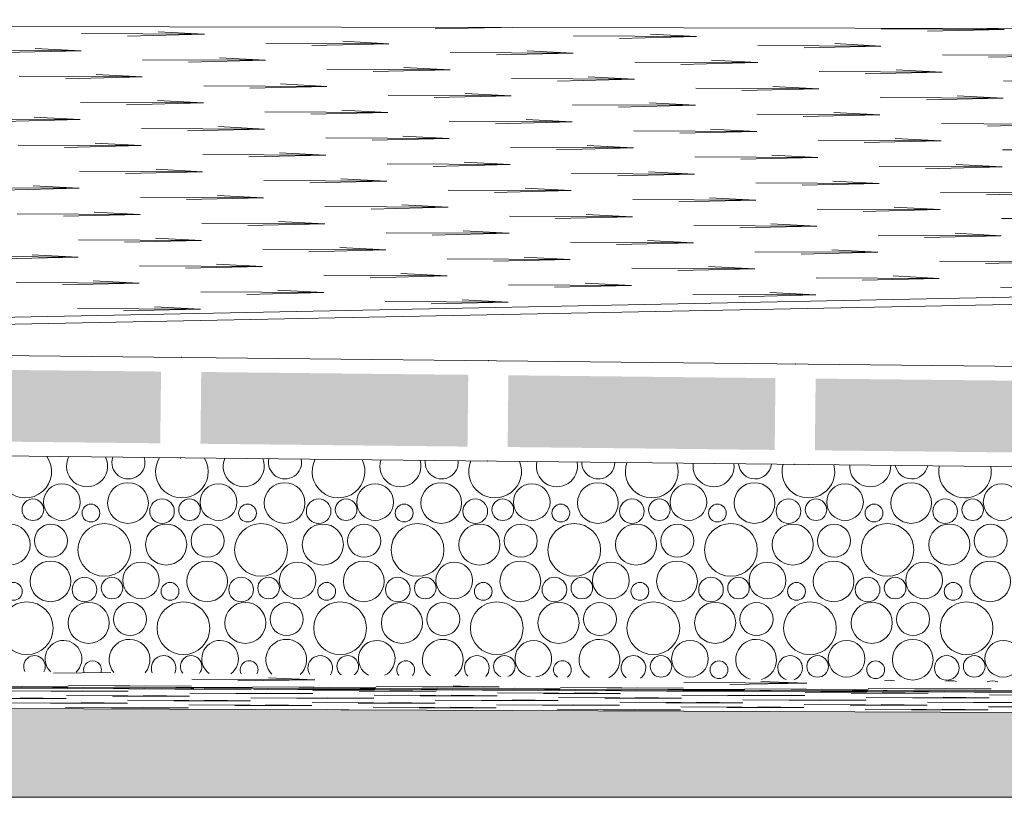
# Model space of a CAD drawing. Header units: millimetres. Extents: x -94601 to -15166, y -300 to 6935.
# Tile 4 of 97: x -92151 to -91465, y -300 to 242. Entities that reach past the tile are written whole.
import ezdxf

# ---------------------------------------------------------------- set-up
doc = ezdxf.new("R2010")
doc.units = ezdxf.units.MM
doc.header["$MEASUREMENT"] = 0
for name, color, linetype in [('Nouveau_Terrain _ Original.Terrain', 7, 'Continuous'), ('Nouveau_VRD _ Voirie 3d.VRD', 7, 'Continuous'), ('VRD _ Voirie 3d.VRD', 7, 'Continuous')]:
    doc.layers.add(name, color=color, linetype=linetype)

# ---------------------------------------------------------------- blocks, each defined once
blk = doc.blocks.new('*X48')
at = {"layer": 'Nouveau_VRD _ Voirie 3d.VRD', "color": 33, "linetype": 'Continuous', "lineweight": 15, "true_color": 0xf48e54}
for centre, radius in [((-92121.51, -94.24), 12.77), ((-92075.46, -94.89), 14.19), ((-92012.4, -94.24), 12.77), ((-91966.35, -94.89), 14.19), ((-91903.28, -94.24), 12.77), ((-91857.24, -94.89), 14.19), ((-91794.17, -94.24), 12.77), ((-91748.13, -94.89), 14.19), ((-91685.06, -94.24), 12.77), ((-91639.02, -94.89), 14.19), ((-91575.95, -94.24), 12.77), ((-91529.9, -94.89), 14.19), ((-91466.83, -94.24), 12.77), ((-92141.72, -99.56), 7.52), ((-92101.3, -101.86), 6.2), ((-92051.76, -100.62), 8.58), ((-92032.61, -99.56), 7.52), ((-91992.18, -101.86), 6.2), ((-91942.64, -100.62), 8.58), ((-91923.5, -99.56), 7.52), ((-91883.07, -101.86), 6.2), ((-91833.53, -100.62), 8.58), ((-91814.38, -99.56), 7.52), ((-91773.96, -101.86), 6.2), ((-91724.42, -100.62), 8.58), ((-91705.27, -99.56), 7.52), ((-91664.85, -101.86), 6.2), ((-91615.31, -100.62), 8.58), ((-91596.16, -99.56), 7.52), ((-91555.73, -101.86), 6.2), ((-91506.19, -100.62), 8.58), ((-91487.05, -99.56), 7.52), ((-92157.97, -123.82), 14.31), ((-92129.16, -121.18), 11.51), ((-92091.93, -127.56), 18.36), ((-92048.86, -123.82), 14.31), ((-92020.05, -121.18), 11.51), ((-91982.81, -127.56), 18.36), ((-91939.74, -123.82), 14.31), ((-91910.93, -121.18), 11.51), ((-91873.7, -127.56), 18.36), ((-91830.63, -123.82), 14.31), ((-91801.82, -121.18), 11.51), ((-91764.59, -127.56), 18.36), ((-91721.52, -123.82), 14.31), ((-91692.71, -121.18), 11.51), ((-91655.48, -127.56), 18.36), ((-91612.41, -123.82), 14.31), ((-91583.6, -121.18), 11.51), ((-91546.36, -127.56), 18.36), ((-91503.3, -123.82), 14.31), ((-91474.49, -121.18), 11.51), ((-92129.46, -149.49), 14.19), ((-92066.4, -148.84), 12.77), ((-92020.35, -149.49), 14.19), ((-91957.28, -148.84), 12.77), ((-91911.24, -149.49), 14.19), ((-91848.17, -148.84), 12.77), ((-91802.13, -149.49), 14.19), ((-91739.06, -148.84), 12.77), ((-91693.02, -149.49), 14.19), ((-91629.95, -148.84), 12.77), ((-91583.9, -149.49), 14.19), ((-91520.83, -148.84), 12.77), ((-91474.79, -149.49), 14.19), ((-92155.3, -156.46), 6.2), ((-92105.76, -155.22), 8.58), ((-92086.61, -154.16), 7.52), ((-92046.18, -156.46), 6.2), ((-91996.64, -155.22), 8.58), ((-91977.5, -154.16), 7.52), ((-91937.07, -156.46), 6.2), ((-91887.53, -155.22), 8.58), ((-91868.38, -154.16), 7.52), ((-91827.96, -156.46), 6.2), ((-91778.42, -155.22), 8.58), ((-91759.27, -154.16), 7.52), ((-91718.85, -156.46), 6.2), ((-91669.31, -155.22), 8.58), ((-91650.16, -154.16), 7.52), ((-91609.73, -156.46), 6.2), ((-91560.19, -155.22), 8.58), ((-91541.05, -154.16), 7.52), ((-91500.62, -156.46), 6.2), ((-92145.93, -182.16), 18.36), ((-92102.86, -178.42), 14.31), ((-92074.05, -175.78), 11.51), ((-92036.81, -182.16), 18.36), ((-91993.74, -178.42), 14.31), ((-91964.93, -175.78), 11.51), ((-91927.7, -182.16), 18.36), ((-91884.63, -178.42), 14.31), ((-91855.82, -175.78), 11.51), ((-91818.59, -182.16), 18.36), ((-91775.52, -178.42), 14.31), ((-91746.71, -175.78), 11.51), ((-91709.48, -182.16), 18.36), ((-91666.41, -178.42), 14.31), ((-91637.6, -175.78), 11.51), ((-91600.36, -182.16), 18.36), ((-91557.3, -178.42), 14.31), ((-91528.49, -175.78), 11.51), ((-91491.25, -182.16), 18.36), ((-91683.95, -203.44), 12.77), ((-91574.83, -203.44), 12.77), ((-91528.79, -204.09), 14.19), ((-91465.72, -203.44), 12.77), ((-91704.16, -208.76), 7.52), ((-91663.73, -211.06), 6.2), ((-91595.05, -208.76), 7.52), ((-91554.62, -211.06), 6.2), ((-91505.08, -209.82), 8.58), ((-91485.93, -208.76), 7.52)]:
    blk.add_circle(centre, radius, dxfattribs=at)
for centre, radius, start, end in [((-92147.04, -72.96), 18.36, 143.69578, 35.07598), ((-92103.97, -69.23), 14.31, 152.30771, 26.46405), ((-92075.16, -66.58), 11.51, 161.35998, 17.41177), ((-92037.93, -72.96), 18.36, 148.07265, 30.69911), ((-91994.86, -69.23), 14.31, 157.45483, 21.31693), ((-91966.05, -66.58), 11.51, 167.39181, 11.37995), ((-91928.81, -72.96), 18.36, 152.25453, 26.51722), ((-91885.74, -69.23), 14.31, 162.42161, 16.35015), ((-91856.93, -66.58), 11.51, 173.29106, 5.48069), ((-91819.7, -72.96), 18.36, 156.28524, 22.48652), ((-91776.63, -69.23), 14.31, 167.26, 11.51176), ((-91747.82, -66.58), 11.51, 179.12588, 359.64587), ((-91710.59, -72.96), 18.36, 160.19824, 18.57351), ((-91667.52, -69.23), 14.31, 172.01191, 6.75985), ((-91638.71, -66.58), 11.51, 184.958, 353.81376), ((-91601.48, -72.96), 18.36, 164.02021, 14.75154), ((-91558.41, -69.23), 14.31, 176.71322, 2.05854), ((-91529.6, -66.58), 11.51, 190.84887, 347.92289), ((-91492.36, -72.96), 18.36, 167.77325, 10.99851), ((-92120.4, -203.44), 12.77, 313.74159, 225.03017), ((-92074.35, -204.09), 14.19, 320.1833, 218.58845), ((-92011.28, -203.44), 12.77, 305.61819, 233.15356), ((-91965.24, -204.09), 14.19, 313.7865, 224.98525), ((-91902.17, -203.44), 12.77, 295.45809, 243.31367), ((-91856.13, -204.09), 14.19, 306.55402, 232.21773), ((-91793.06, -203.44), 12.77, 277.55434, 261.21741), ((-91747.02, -204.09), 14.19, 297.83183, 240.93993), ((-91637.9, -204.09), 14.19, 285.30126, 253.4705), ((-92140.61, -208.76), 7.52, 330.86026, 207.9115), ((-92100.18, -211.06), 6.2, 343.30468, 195.46708), ((-92050.64, -209.82), 8.58, 335.35414, 203.41761), ((-92031.5, -208.76), 7.52, 320.11219, 218.65956), ((-91991.07, -211.06), 6.2, 331.64077, 207.13098), ((-91941.53, -209.82), 8.58, 326.4567, 212.31506), ((-91922.38, -208.76), 7.52, 307.34041, 231.43135), ((-91881.96, -211.06), 6.2, 318.53607, 220.23569), ((-91832.42, -209.82), 8.58, 316.54524, 222.22651), ((-91813.27, -208.76), 7.52, 288.65607, 250.11569), ((-91772.85, -211.06), 6.2, 301.96826, 236.8035), ((-91723.31, -209.82), 8.58, 304.66769, 234.10406), ((-91614.19, -209.82), 8.58, 287.08231, 251.68944), ((-91545.25, -236.76), 18.36, 78.431, 100.34075), ((-91502.18, -233.02), 14.31, 74.48499, 104.28677), ((-91473.37, -230.38), 11.51, 70.33506, 108.4367)]:
    blk.add_arc(centre, radius, start, end, dxfattribs=at)
blk = doc.blocks.new('*X49')
at = {"layer": 'Nouveau_VRD _ Voirie 3d.VRD', "linetype": 'Continuous', "lineweight": 15, "true_color": 0xb5b5b5}
for points in [[(-92052.98, -53.25), (-92052.44, -3.25), (-92238.46, -1.26), (-92238.99, -51.26)], [(-91838.96, -55.55), (-91838.42, -5.54), (-92024.44, -3.55), (-92024.97, -53.56)], [(-91624.94, -57.84), (-91624.4, -7.84), (-91810.42, -5.84), (-91810.96, -55.85)], [(-91410.92, -60.14), (-91410.39, -10.13), (-91596.4, -8.14), (-91596.94, -58.14)]]:
    blk.add_hatch(color=253, dxfattribs=at).paths.add_polyline_path(points)
at = {"layer": 'Nouveau_VRD _ Voirie 3d.VRD', "color": 253, "linetype": 'Continuous', "lineweight": 15, "true_color": 0xb5b5b5}
for p in [(-92038.33, 6.6), (-91824.31, 4.31), (-91610.3, 2.01), (-92039.08, -63.41), (-91825.06, -65.7), (-91611.05, -67.99)]:
    blk.add_point(p, dxfattribs=at)
blk = doc.blocks.new('Élément de coupe_39')
at = {"layer": 'Nouveau_VRD _ Voirie 3d.VRD', "color": 251, "linetype": 'Continuous', "lineweight": 15, "true_color": 0x6a6a6a}
blk.add_line((-89841.34, 76), (-92867.14, 15.48), dxfattribs=at)
at = {"layer": 'Nouveau_VRD _ Voirie 3d.VRD', "color": 7, "linetype": 'Continuous', "lineweight": 15}
for p, q in [((-92867.14, 15.48), (-87292.26, -44.27)), ((-92867.14, -54.53), (-87292.26, -114.29))]:
    blk.add_line(p, q, dxfattribs=at)
at = {"layer": 'Nouveau_VRD _ Voirie 3d.VRD', "lineweight": 0}
for name in ['*X49', '*X48']:
    blk.add_blockref(name, (0, 0), dxfattribs=at)
blk = doc.blocks.new('Élément de coupe_45')
at = {"layer": 'VRD _ Voirie 3d.VRD', "color": 251, "linetype": 'Continuous', "lineweight": 15, "true_color": 0x6a6a6a}
blk.add_line((-94600.15, -14.18), (-89841.35, 81), dxfattribs=at)
blk = doc.blocks.new('Élément de coupe_152')
at = {"layer": 'Nouveau_Terrain _ Original.Terrain', "linetype": 'Continuous', "lineweight": 15, "true_color": 0xf48e54}
h = blk.add_hatch(dxfattribs=at)
h.set_pattern_fill('Terre', color=33, style=0, pattern_type=2)
h.set_pattern_definition([(45, (0, 0), (-137.8858, 137.8858), []), (45, (-45.96, 45.96), (-275.7716, 275.7716), []), (45, (-91.92, 91.92), (-275.7716, 275.7716), []), (135, (-137.886, 137.886), (45.96194, 45.96194), [195, -195])])
h.paths.add_polyline_path([(-75298, -300), (-94600.15, -229.23), (-94600.15, -300)])
at = {"layer": 'Nouveau_Terrain _ Original.Terrain', "color": 7, "linetype": 'Continuous', "lineweight": 15}
for p, q in [((-88872.85, 231.02), (-94600.15, 242.02)), ((-94600.15, -229.23), (-75298, -300)), ((-75298, -300), (-94600.15, -300))]:
    blk.add_line(p, q, dxfattribs=at)
at = {"layer": 'Nouveau_Terrain _ Original.Terrain', "color": 114, "linetype": 'Continuous', "lineweight": 15, "true_color": 0x00ad56}
for p, q in [((-92022.21, 231.89), (-92054.33, 233.54)), ((-91815.58, 236.67), (-91861.43, 235.61)), ((-91465, 235.21), (-91550.71, 235.62)), ((-91465, 235.21), (-91518.59, 233.97)), ((-91465, 235.21), (-91480.88, 236.03)), ((-92022.21, 231.89), (-92107.92, 232.3)), ((-92022.21, 231.89), (-92075.8, 230.64)), ((-91893.73, 225.28), (-91925.85, 226.93)), ((-91679.36, 230.25), (-91765.07, 230.66)), ((-91679.36, 230.25), (-91732.95, 229.01)), ((-91679.36, 230.25), (-91711.48, 231.9)), ((-92108.09, 220.32), (-92193.8, 220.73)), ((-92108.09, 220.32), (-92161.68, 219.08)), ((-92108.09, 220.32), (-92140.21, 221.97)), ((-91893.73, 225.28), (-91979.44, 225.69)), ((-91893.73, 225.28), (-91947.32, 224.04)), ((-91765.25, 218.68), (-91797.37, 220.33)), ((-91550.88, 223.64), (-91636.59, 224.05)), ((-91550.88, 223.64), (-91604.48, 222.4)), ((-91550.88, 223.64), (-91583, 225.3)), ((-91979.61, 213.71), (-92065.32, 214.12)), ((-91979.61, 213.71), (-92033.2, 212.47)), ((-91979.61, 213.71), (-92011.73, 215.36)), ((-91765.25, 218.68), (-91850.96, 219.09)), ((-91765.25, 218.68), (-91818.84, 217.44)), ((-91636.77, 212.08), (-91668.89, 213.73)), ((-91422.4, 217.04), (-91508.12, 217.45)), ((-91422.4, 217.04), (-91476, 215.8)), ((-91851.13, 207.11), (-91936.84, 207.52)), ((-91851.13, 207.11), (-91904.72, 205.87)), ((-91851.13, 207.11), (-91883.25, 208.76)), ((-91636.77, 212.08), (-91722.48, 212.49)), ((-91636.77, 212.08), (-91690.36, 210.83)), ((-91508.29, 205.47), (-91594, 205.88)), ((-91508.29, 205.47), (-91540.41, 207.12)), ((-92065.5, 202.14), (-92151.21, 202.55)), ((-92065.5, 202.14), (-92119.09, 200.9)), ((-92065.5, 202.14), (-92097.62, 203.8)), ((-91722.65, 200.51), (-91808.36, 200.92)), ((-91722.65, 200.51), (-91776.24, 199.27)), ((-91722.65, 200.51), (-91754.77, 202.16)), ((-91508.29, 205.47), (-91561.88, 204.23)), ((-91379.81, 198.87), (-91465.52, 199.28)), ((-91937.02, 195.54), (-92022.73, 195.95)), ((-91937.02, 195.54), (-91990.61, 194.3)), ((-91937.02, 195.54), (-91969.14, 197.19)), ((-91594.17, 193.9), (-91679.88, 194.31)), ((-91594.17, 193.9), (-91647.76, 192.66)), ((-91594.17, 193.9), (-91626.29, 195.55)), ((-92022.9, 183.97), (-92055.02, 185.62)), ((-91808.54, 188.94), (-91894.25, 189.35)), ((-91808.54, 188.94), (-91862.13, 187.7)), ((-91808.54, 188.94), (-91840.66, 190.59)), ((-91465.69, 187.3), (-91551.41, 187.71)), ((-91465.69, 187.3), (-91519.29, 186.06)), ((-91465.69, 187.3), (-91497.81, 188.95)), ((-92022.9, 183.97), (-92108.61, 184.38)), ((-92022.9, 183.97), (-92076.49, 182.73)), ((-91894.42, 177.37), (-91926.54, 179.02)), ((-91680.06, 182.33), (-91765.77, 182.74)), ((-91680.06, 182.33), (-91733.65, 181.09)), ((-91680.06, 182.33), (-91712.18, 183.99)), ((-92108.79, 172.4), (-92194.5, 172.81)), ((-92108.79, 172.4), (-92162.38, 171.16)), ((-92108.79, 172.4), (-92140.91, 174.05)), ((-91894.42, 177.37), (-91980.13, 177.78)), ((-91894.42, 177.37), (-91948.01, 176.13)), ((-91765.94, 170.77), (-91798.06, 172.42)), ((-91551.58, 175.73), (-91637.29, 176.14)), ((-91551.58, 175.73), (-91605.17, 174.49)), ((-91551.58, 175.73), (-91583.7, 177.38)), ((-91980.31, 165.8), (-92066.02, 166.21)), ((-91980.31, 165.8), (-92033.9, 164.56)), ((-91980.31, 165.8), (-92012.43, 167.45)), ((-91765.94, 170.77), (-91851.65, 171.18)), ((-91765.94, 170.77), (-91819.53, 169.52)), ((-91637.46, 164.16), (-91669.58, 165.81)), ((-91423.1, 169.13), (-91508.81, 169.54)), ((-91423.1, 169.13), (-91476.69, 167.89)), ((-91851.83, 159.2), (-91937.54, 159.61)), ((-91851.83, 159.2), (-91905.42, 157.96)), ((-91851.83, 159.2), (-91883.95, 160.85)), ((-91637.46, 164.16), (-91723.17, 164.57)), ((-91637.46, 164.16), (-91691.05, 162.92)), ((-91508.98, 157.56), (-91594.7, 157.97)), ((-91508.98, 157.56), (-91541.1, 159.21)), ((-92066.19, 154.23), (-92151.9, 154.64)), ((-92066.19, 154.23), (-92119.78, 152.99)), ((-92066.19, 154.23), (-92098.31, 155.88)), ((-91723.35, 152.59), (-91809.06, 153)), ((-91723.35, 152.59), (-91776.94, 151.35)), ((-91723.35, 152.59), (-91755.47, 154.24)), ((-91508.98, 157.56), (-91562.58, 156.32)), ((-91380.51, 150.96), (-91466.22, 151.37)), ((-91937.71, 147.63), (-92023.42, 148.04)), ((-91937.71, 147.63), (-91991.3, 146.39)), ((-91937.71, 147.63), (-91969.83, 149.28)), ((-91594.87, 145.99), (-91680.58, 146.4)), ((-91594.87, 145.99), (-91648.46, 144.75)), ((-91594.87, 145.99), (-91626.99, 147.64)), ((-92023.6, 136.06), (-92055.72, 137.71)), ((-91809.23, 141.02), (-91894.94, 141.43)), ((-91809.23, 141.02), (-91862.82, 139.78)), ((-91809.23, 141.02), (-91841.35, 142.68)), ((-91466.39, 139.39), (-91552.1, 139.8)), ((-91466.39, 139.39), (-91519.98, 138.15)), ((-91466.39, 139.39), (-91498.51, 141.04)), ((-92023.6, 136.06), (-92109.31, 136.47)), ((-92023.6, 136.06), (-92077.19, 134.82)), ((-91895.12, 129.46), (-91927.24, 131.11)), ((-91680.75, 134.42), (-91766.46, 134.83)), ((-91680.75, 134.42), (-91734.34, 133.18)), ((-91680.75, 134.42), (-91712.87, 136.07)), ((-92109.48, 124.49), (-92195.19, 124.9)), ((-92109.48, 124.49), (-92163.07, 123.25)), ((-92109.48, 124.49), (-92141.6, 126.14)), ((-91895.12, 129.46), (-91980.83, 129.87)), ((-91895.12, 129.46), (-91948.71, 128.21)), ((-91766.64, 122.85), (-91798.76, 124.5)), ((-91552.27, 127.82), (-91637.99, 128.23)), ((-91552.27, 127.82), (-91605.87, 126.58)), ((-91552.27, 127.82), (-91584.39, 129.47)), ((-91981, 117.89), (-92066.71, 118.3)), ((-91981, 117.89), (-92034.59, 116.65)), ((-91981, 117.89), (-92013.12, 119.54)), ((-91766.64, 122.85), (-91852.35, 123.26)), ((-91766.64, 122.85), (-91820.23, 121.61)), ((-91638.16, 116.25), (-91723.87, 116.66)), ((-91638.16, 116.25), (-91670.28, 117.9)), ((-91423.8, 121.21), (-91509.51, 121.62)), ((-91423.8, 121.21), (-91477.39, 119.97)), ((-91852.52, 111.28), (-91938.23, 111.69)), ((-91852.52, 111.28), (-91906.11, 110.04)), ((-91852.52, 111.28), (-91884.64, 112.93)), ((-91638.16, 116.25), (-91691.75, 115.01)), ((-91509.68, 109.65), (-91595.39, 110.06)), ((-91509.68, 109.65), (-91541.8, 111.3)), ((-92066.89, 106.32), (-92152.6, 106.73)), ((-92066.89, 106.32), (-92120.48, 105.08)), ((-92066.89, 106.32), (-92099.01, 107.97)), ((-91724.04, 104.68), (-91809.75, 105.09)), ((-91724.04, 104.68), (-91777.63, 103.44)), ((-91724.04, 104.68), (-91756.16, 106.33)), ((-91509.68, 109.65), (-91563.27, 108.4)), ((-91381.2, 103.04), (-91466.91, 103.45)), ((-91938.41, 99.72), (-92024.12, 100.12)), ((-91938.41, 99.72), (-91992, 98.47)), ((-91938.41, 99.72), (-91970.53, 101.37)), ((-91595.56, 98.08), (-91681.28, 98.49)), ((-91595.56, 98.08), (-91649.16, 96.84)), ((-91595.56, 98.08), (-91627.68, 99.73)), ((-92024.29, 88.15), (-92056.41, 89.8)), ((-91809.93, 93.11), (-91895.64, 93.52)), ((-91809.93, 93.11), (-91863.52, 91.87)), ((-91809.93, 93.11), (-91842.05, 94.76)), ((-91467.09, 91.47), (-91552.8, 91.88)), ((-91467.09, 91.47), (-91520.68, 90.23)), ((-91467.09, 91.47), (-91499.21, 93.12)), ((-92024.29, 88.15), (-92110, 88.56)), ((-92024.29, 88.15), (-92077.88, 86.91)), ((-91895.81, 81.54), (-91927.93, 83.19)), ((-91681.45, 86.51), (-91767.16, 86.92)), ((-91681.45, 86.51), (-91735.04, 85.27)), ((-91681.45, 86.51), (-91713.57, 88.16)), ((-92110.18, 76.58), (-92195.89, 76.99)), ((-92110.18, 76.58), (-92163.77, 75.34)), ((-92110.18, 76.58), (-92142.3, 78.23)), ((-91895.81, 81.54), (-91981.52, 81.95)), ((-91895.81, 81.54), (-91949.4, 80.3)), ((-91767.33, 74.94), (-91799.45, 76.59)), ((-91552.97, 79.91), (-91638.68, 80.31)), ((-91552.97, 79.91), (-91606.56, 78.66)), ((-91552.97, 79.91), (-91585.09, 81.56)), ((-91981.7, 69.97), (-92067.41, 70.38)), ((-91981.7, 69.97), (-92035.29, 68.73)), ((-91981.7, 69.97), (-92013.82, 71.63)), ((-91767.33, 74.94), (-91853.04, 75.35)), ((-91767.33, 74.94), (-91820.92, 73.7)), ((-91638.85, 68.34), (-91724.57, 68.75)), ((-91638.85, 68.34), (-91670.97, 69.99)), ((-91424.49, 73.3), (-91510.2, 73.71)), ((-91424.49, 73.3), (-91478.08, 72.06)), ((-91853.22, 63.37), (-91938.93, 63.78)), ((-91853.22, 63.37), (-91906.81, 62.13)), ((-91853.22, 63.37), (-91885.34, 65.02)), ((-91638.85, 68.34), (-91692.45, 67.1)), ((-91510.38, 61.73), (-91596.09, 62.14)), ((-91510.38, 61.73), (-91542.49, 63.38)), ((-92067.58, 58.41), (-92153.29, 58.81)), ((-92067.58, 58.41), (-92121.17, 57.16)), ((-92067.58, 58.41), (-92099.7, 60.06)), ((-91724.74, 56.77), (-91810.45, 57.18)), ((-91724.74, 56.77), (-91778.33, 55.53)), ((-91724.74, 56.77), (-91756.86, 58.42)), ((-91510.38, 61.73), (-91563.97, 60.49)), ((-91381.9, 55.13), (-91467.61, 55.54)), ((-91939.1, 51.8), (-92024.81, 52.21)), ((-91939.1, 51.8), (-91992.69, 50.56)), ((-91939.1, 51.8), (-91971.22, 53.45)), ((-91596.26, 50.16), (-91681.97, 50.57)), ((-91596.26, 50.16), (-91649.85, 48.92)), ((-91596.26, 50.16), (-91628.38, 51.82)), ((-92024.99, 40.23), (-92057.11, 41.88)), ((-91810.62, 45.2), (-91896.33, 45.61)), ((-91810.62, 45.2), (-91864.21, 43.96)), ((-91810.62, 45.2), (-91842.74, 46.85)), ((-92024.99, 40.23), (-92110.7, 40.64)), ((-92024.99, 40.23), (-92078.58, 38.99)), ((-92087.38, -212.92), (-92127.43, -213.49)), ((-92087.38, -212.92), (-92127.43, -213.49)), ((-91945.36, -218.16), (-92031.07, -217.56)), ((-91945.36, -218.16), (-92031.07, -217.56)), ((-91945.36, -218.16), (-91998.95, -218.92)), ((-91945.36, -218.16), (-91998.95, -218.92)), ((-91945.36, -218.16), (-91977.48, -216.8)), ((-91945.36, -218.16), (-91977.48, -216.8)), ((-91602.52, -220.54), (-91634.64, -219.18)), ((-91602.52, -220.54), (-91634.64, -219.18)), ((-92117.82, -224.14), (-92203.53, -223.8)), ((-92117.82, -224.14), (-92203.53, -223.8)), ((-92117.13, -222.77), (-92202.84, -222.42)), ((-92117.13, -222.77), (-92202.84, -222.42)), ((-92117.82, -224.14), (-92171.42, -223.95)), ((-92117.82, -224.14), (-92171.42, -223.95)), ((-92117.13, -222.77), (-92170.72, -222.62)), ((-92117.13, -222.77), (-92170.72, -222.62)), ((-92075.23, -226.12), (-92160.94, -225.77)), ((-92075.23, -226.12), (-92160.94, -225.77)), ((-92074.53, -223.66), (-92160.25, -223.31)), ((-92074.53, -223.66), (-92160.25, -223.31)), ((-92117.82, -224.14), (-92149.94, -224)), ((-92117.82, -224.14), (-92149.94, -224)), ((-92117.13, -222.77), (-92149.25, -222.58)), ((-92117.13, -222.77), (-92149.25, -222.58)), ((-92075.23, -226.12), (-92128.82, -226.16)), ((-92075.23, -226.12), (-92128.82, -226.16)), ((-92074.53, -223.66), (-92128.13, -223.49)), ((-92074.53, -223.66), (-92128.13, -223.49)), ((-92031.94, -224.3), (-92117.65, -223.95)), ((-92031.94, -224.3), (-92117.65, -223.95)), ((-92031.24, -222.48), (-92116.96, -222.12)), ((-92031.24, -222.48), (-92116.96, -222.12)), ((-92075.23, -226.12), (-92107.35, -225.73)), ((-92075.23, -226.12), (-92107.35, -225.73)), ((-92074.53, -223.66), (-92106.65, -223.48)), ((-92074.53, -223.66), (-92106.65, -223.48)), ((-92031.94, -224.3), (-92085.53, -224.11)), ((-92031.94, -224.3), (-92085.53, -224.11)), ((-92031.24, -222.48), (-92084.84, -222.34)), ((-92031.24, -222.48), (-92084.84, -222.34)), ((-91989.34, -224.73), (-92075.06, -224.38)), ((-91989.34, -224.73), (-92075.06, -224.38)), ((-91988.65, -223.56), (-92074.36, -223.21)), ((-91988.65, -223.56), (-92074.36, -223.21)), ((-92031.94, -224.3), (-92064.06, -224.14)), ((-92031.94, -224.3), (-92064.06, -224.14)), ((-92031.24, -222.48), (-92063.36, -222.26)), ((-92031.24, -222.48), (-92063.36, -222.26)), ((-91989.34, -224.73), (-92042.94, -224.53)), ((-91989.34, -224.73), (-92042.94, -224.53)), ((-91988.65, -223.56), (-92042.24, -223.4)), ((-91988.65, -223.56), (-92042.24, -223.4)), ((-92029.7, -224.03), (-92031.77, -224.02)), ((-92029.7, -224.03), (-92031.77, -224.02)), ((-91946.06, -224.36), (-92022.45, -224.05)), ((-91946.06, -224.36), (-92022.45, -224.05)), ((-91989.34, -224.73), (-92021.46, -224.58)), ((-91989.34, -224.73), (-92021.46, -224.58)), ((-91988.65, -223.56), (-92020.77, -223.36)), ((-91988.65, -223.56), (-92020.77, -223.36)), ((-91946.06, -224.36), (-91999.65, -224.19)), ((-91946.06, -224.36), (-91999.65, -224.19)), ((-91902.77, -223.36), (-91988.48, -223)), ((-91902.77, -223.36), (-91988.48, -223)), ((-91903.46, -224.94), (-91988.01, -224.6)), ((-91903.46, -224.94), (-91988.01, -224.6)), ((-91950.91, -224.34), (-91978.17, -224.19)), ((-91950.91, -224.34), (-91978.17, -224.19)), ((-91903.46, -224.94), (-91957.05, -224.74)), ((-91903.46, -224.94), (-91957.05, -224.74)), ((-91902.77, -223.36), (-91956.36, -223.22)), ((-91902.77, -223.36), (-91956.36, -223.22)), ((-91946.06, -224.36), (-91950.46, -224.34)), ((-91946.06, -224.36), (-91950.46, -224.34)), ((-91860.87, -225.98), (-91946.58, -225.63)), ((-91860.87, -225.98), (-91946.58, -225.63)), ((-91860.17, -224.34), (-91945.88, -223.99)), ((-91860.17, -224.34), (-91945.88, -223.99)), ((-91906.25, -224.93), (-91935.58, -224.78)), ((-91906.25, -224.93), (-91935.58, -224.78)), ((-91902.77, -223.36), (-91934.89, -223.14)), ((-91902.77, -223.36), (-91934.89, -223.14)), ((-91860.87, -225.98), (-91914.46, -226.02)), ((-91860.87, -225.98), (-91914.46, -226.02)), ((-91860.17, -224.34), (-91913.76, -224.17)), ((-91860.17, -224.34), (-91913.76, -224.17)), ((-91903.46, -224.94), (-91906.07, -224.93)), ((-91903.46, -224.94), (-91906.07, -224.93)), ((-91817.58, -225.04), (-91903.29, -224.69)), ((-91817.58, -225.04), (-91903.29, -224.69)), ((-91816.88, -223.02), (-91902.59, -222.66)), ((-91816.88, -223.02), (-91902.59, -222.66)), ((-91860.87, -225.98), (-91892.99, -225.59)), ((-91860.87, -225.98), (-91892.99, -225.59)), ((-91870.22, -224.28), (-91892.29, -224.15)), ((-91870.22, -224.28), (-91892.29, -224.15)), ((-91817.58, -225.04), (-91871.17, -224.85)), ((-91817.58, -225.04), (-91871.17, -224.85)), ((-91816.88, -223.02), (-91870.47, -222.88)), ((-91816.88, -223.02), (-91870.47, -222.88)), ((-91860.17, -224.34), (-91870.23, -224.28)), ((-91860.17, -224.34), (-91870.23, -224.28)), ((-91774.98, -225.52), (-91860.69, -225.18)), ((-91774.98, -225.52), (-91860.69, -225.18)), ((-91774.29, -224.17), (-91860, -223.82)), ((-91774.29, -224.17), (-91860, -223.82)), ((-91817.58, -225.04), (-91849.7, -224.88)), ((-91817.58, -225.04), (-91849.7, -224.88)), ((-91832.94, -222.91), (-91849, -222.23)), ((-91832.94, -222.91), (-91849, -222.23)), ((-91816.88, -223.02), (-91832.92, -222.91)), ((-91816.88, -223.02), (-91832.92, -222.91)), ((-91774.98, -225.52), (-91828.57, -225.32)), ((-91774.98, -225.52), (-91828.57, -225.32)), ((-91774.29, -224.17), (-91827.88, -224.02)), ((-91774.29, -224.17), (-91827.88, -224.02)), ((-91731.69, -225.05), (-91817.4, -224.7)), ((-91731.69, -225.05), (-91817.4, -224.7)), ((-91774.98, -225.52), (-91807.1, -225.38)), ((-91774.98, -225.52), (-91807.1, -225.38)), ((-91774.29, -224.17), (-91806.41, -223.98)), ((-91774.29, -224.17), (-91806.41, -223.98)), ((-91731.69, -225.05), (-91785.28, -224.88)), ((-91731.69, -225.05), (-91785.28, -224.88)), ((-91689.1, -225.68), (-91774.81, -225.34)), ((-91689.1, -225.68), (-91774.81, -225.34)), ((-91688.4, -223.9), (-91774.11, -223.54)), ((-91688.4, -223.9), (-91774.11, -223.54)), ((-91731.69, -225.05), (-91763.81, -224.87)), ((-91731.69, -225.05), (-91763.81, -224.87)), ((-91689.1, -225.68), (-91742.69, -225.5)), ((-91689.1, -225.68), (-91742.69, -225.5)), ((-91688.4, -223.9), (-91741.99, -223.76)), ((-91688.4, -223.9), (-91741.99, -223.76)), ((-91646.5, -226.1), (-91732.21, -225.76)), ((-91646.5, -226.1), (-91732.21, -225.76)), ((-91645.81, -224.96), (-91731.52, -224.61)), ((-91645.81, -224.96), (-91731.52, -224.61)), ((-91689.1, -225.68), (-91721.22, -225.52)), ((-91689.1, -225.68), (-91721.22, -225.52)), ((-91688.4, -223.9), (-91720.52, -223.68)), ((-91688.4, -223.9), (-91720.52, -223.68)), ((-91646.5, -226.1), (-91700.09, -225.9)), ((-91646.5, -226.1), (-91700.09, -225.9)), ((-91645.81, -224.96), (-91699.4, -224.81)), ((-91645.81, -224.96), (-91699.4, -224.81)), ((-91603.21, -225.75), (-91688.92, -225.41)), ((-91603.21, -225.75), (-91688.92, -225.41)), ((-91602.52, -220.54), (-91688.23, -219.94)), ((-91602.52, -220.54), (-91688.23, -219.94)), ((-91646.5, -226.1), (-91678.62, -225.96)), ((-91646.5, -226.1), (-91678.62, -225.96)), ((-91645.81, -224.96), (-91677.93, -224.76)), ((-91645.81, -224.96), (-91677.93, -224.76)), ((-91603.21, -225.75), (-91656.8, -225.58)), ((-91603.21, -225.75), (-91656.8, -225.58)), ((-91602.52, -220.54), (-91656.11, -221.3)), ((-91602.52, -220.54), (-91656.11, -221.3)), ((-91560.62, -226.32), (-91646.33, -225.97)), ((-91560.62, -226.32), (-91646.33, -225.97)), ((-91559.92, -224.77), (-91645.63, -224.42)), ((-91559.92, -224.77), (-91645.63, -224.42)), ((-91627.94, -225.62), (-91635.33, -225.58)), ((-91627.94, -225.62), (-91635.33, -225.58)), ((-91603.21, -225.75), (-91627.41, -225.62)), ((-91603.21, -225.75), (-91627.41, -225.62)), ((-91560.62, -226.32), (-91614.21, -226.12)), ((-91560.62, -226.32), (-91614.21, -226.12)), ((-91606.77, -224.66), (-91613.51, -224.64)), ((-91606.77, -224.66), (-91613.51, -224.64)), ((-91559.92, -224.77), (-91606.75, -224.66)), ((-91559.92, -224.77), (-91606.75, -224.66)), ((-91517.33, -225.73), (-91603.04, -225.38)), ((-91517.33, -225.73), (-91603.04, -225.38)), ((-91574, -226.26), (-91592.74, -226.16)), ((-91574, -226.26), (-91592.74, -226.16)), ((-91559.92, -224.77), (-91592.04, -224.55)), ((-91559.92, -224.77), (-91592.04, -224.55)), ((-91560.62, -226.32), (-91573.82, -226.26)), ((-91560.62, -226.32), (-91573.82, -226.26)), ((-91517.33, -225.73), (-91570.92, -225.56)), ((-91517.33, -225.73), (-91570.92, -225.56)), ((-91474.73, -226.42), (-91560.44, -226.07)), ((-91474.73, -226.42), (-91560.44, -226.07)), ((-91474.04, -224.43), (-91559.75, -224.08)), ((-91474.04, -224.43), (-91559.75, -224.08)), ((-91546.52, -225.57), (-91549.45, -225.55)), ((-91546.52, -225.57), (-91549.45, -225.55)), ((-91517.33, -225.73), (-91546.52, -225.57)), ((-91517.33, -225.73), (-91546.52, -225.57)), ((-91474.73, -226.42), (-91528.32, -226.24)), ((-91474.73, -226.42), (-91528.32, -226.24)), ((-91474.04, -224.43), (-91527.63, -224.3)), ((-91474.04, -224.43), (-91527.63, -224.3)), ((-91431.44, -225.58), (-91517.15, -225.22)), ((-91431.44, -225.58), (-91517.15, -225.22)), ((-91474.73, -226.42), (-91506.85, -226.26)), ((-91474.73, -226.42), (-91506.85, -226.26)), ((-91474.04, -224.43), (-91506.16, -224.22)), ((-91474.04, -224.43), (-91506.16, -224.22)), ((-91431.44, -225.58), (-91485.03, -225.42)), ((-91431.44, -225.58), (-91485.03, -225.42)), ((-91388.85, -226.43), (-91474.56, -226.09)), ((-91388.85, -226.43), (-91474.56, -226.09)), ((-92118.52, -231.12), (-92204.23, -230.76)), ((-92118.52, -231.12), (-92204.23, -230.76)), ((-92118.52, -231.12), (-92172.11, -231.16)), ((-92118.52, -231.12), (-92172.11, -231.16)), ((-92118.52, -231.12), (-92150.64, -230.73)), ((-92118.52, -231.12), (-92150.64, -230.73)), ((-92032.63, -229.41), (-92118.35, -229.05)), ((-92032.63, -229.41), (-92118.35, -229.05)), ((-92032.63, -229.41), (-92086.23, -229.44)), ((-92032.63, -229.41), (-92086.23, -229.44)), ((-91990.04, -232.69), (-92075.75, -232.33)), ((-91990.04, -232.69), (-92075.75, -232.33)), ((-92032.63, -229.41), (-92064.75, -229.02)), ((-92032.63, -229.41), (-92064.75, -229.02)), ((-91990.04, -232.69), (-92043.63, -232.73)), ((-91990.04, -232.69), (-92043.63, -232.73)), ((-91946.75, -227.69), (-92032.46, -227.34)), ((-91946.75, -227.69), (-92032.46, -227.34)), ((-91990.04, -232.69), (-92022.16, -232.3)), ((-91990.04, -232.69), (-92022.16, -232.3)), ((-91946.75, -227.69), (-92000.34, -227.73)), ((-91946.75, -227.69), (-92000.34, -227.73)), ((-91904.16, -230.98), (-91989.87, -230.62)), ((-91904.16, -230.98), (-91989.87, -230.62)), ((-91946.75, -227.69), (-91978.87, -227.3)), ((-91946.75, -227.69), (-91978.87, -227.3)), ((-91904.16, -230.98), (-91957.75, -231.01)), ((-91904.16, -230.98), (-91957.75, -231.01)), ((-91904.16, -230.98), (-91936.28, -230.58)), ((-91904.16, -230.98), (-91936.28, -230.58)), ((-91818.27, -229.26), (-91903.98, -228.91)), ((-91818.27, -229.26), (-91903.98, -228.91)), ((-91818.27, -229.26), (-91871.86, -229.3)), ((-91818.27, -229.26), (-91871.86, -229.3)), ((-91775.68, -232.55), (-91861.39, -232.19)), ((-91775.68, -232.55), (-91861.39, -232.19)), ((-91818.27, -229.26), (-91850.39, -228.87)), ((-91818.27, -229.26), (-91850.39, -228.87)), ((-91775.68, -232.55), (-91829.27, -232.58)), ((-91775.68, -232.55), (-91829.27, -232.58)), ((-91732.39, -227.55), (-91818.1, -227.19)), ((-91732.39, -227.55), (-91818.1, -227.19)), ((-91775.68, -232.55), (-91807.8, -232.15)), ((-91775.68, -232.55), (-91807.8, -232.15)), ((-91732.39, -227.55), (-91785.98, -227.59)), ((-91732.39, -227.55), (-91785.98, -227.59)), ((-91689.79, -230.83), (-91775.5, -230.48)), ((-91689.79, -230.83), (-91775.5, -230.48)), ((-91732.39, -227.55), (-91764.51, -227.16)), ((-91732.39, -227.55), (-91764.51, -227.16)), ((-91689.79, -230.83), (-91743.38, -230.87)), ((-91689.79, -230.83), (-91743.38, -230.87)), ((-91689.79, -230.83), (-91721.91, -230.44)), ((-91689.79, -230.83), (-91721.91, -230.44)), ((-91603.91, -229.12), (-91689.62, -228.76)), ((-91603.91, -229.12), (-91689.62, -228.76)), ((-91603.91, -229.12), (-91657.5, -229.16)), ((-91603.91, -229.12), (-91657.5, -229.16)), ((-91561.31, -232.4), (-91647.02, -232.05)), ((-91561.31, -232.4), (-91647.02, -232.05)), ((-91603.91, -229.12), (-91636.03, -228.73)), ((-91603.91, -229.12), (-91636.03, -228.73)), ((-91561.31, -232.4), (-91614.9, -232.44)), ((-91561.31, -232.4), (-91614.9, -232.44)), ((-91518.02, -227.41), (-91603.73, -227.05)), ((-91518.02, -227.41), (-91603.73, -227.05)), ((-91561.31, -232.4), (-91593.43, -232.01)), ((-91561.31, -232.4), (-91593.43, -232.01)), ((-91518.02, -227.41), (-91571.61, -227.44)), ((-91518.02, -227.41), (-91571.61, -227.44)), ((-91475.43, -230.69), (-91561.14, -230.33)), ((-91475.43, -230.69), (-91561.14, -230.33)), ((-91518.02, -227.41), (-91550.14, -227.02)), ((-91518.02, -227.41), (-91550.14, -227.02)), ((-91475.43, -230.69), (-91529.02, -230.73)), ((-91475.43, -230.69), (-91529.02, -230.73)), ((-91432.14, -226.9), (-91517.85, -226.55)), ((-91432.14, -226.9), (-91517.85, -226.55)), ((-91475.43, -230.69), (-91507.55, -230.3)), ((-91475.43, -230.69), (-91507.55, -230.3)), ((-91432.14, -226.9), (-91485.73, -226.7)), ((-91432.14, -226.9), (-91485.73, -226.7)), ((-91389.54, -228.98), (-91475.25, -228.62)), ((-91389.54, -228.98), (-91475.25, -228.62)), ((-92075.92, -234.4), (-92161.64, -234.05)), ((-92075.92, -234.4), (-92161.64, -234.05)), ((-92075.92, -234.4), (-92129.52, -234.44)), ((-92075.92, -234.4), (-92129.52, -234.44)), ((-92033.33, -237.69), (-92119.04, -237.33)), ((-92033.33, -237.69), (-92119.04, -237.33)), ((-92075.92, -234.4), (-92108.04, -234.01)), ((-92075.92, -234.4), (-92108.04, -234.01)), ((-92033.33, -237.69), (-92086.92, -237.72)), ((-92033.33, -237.69), (-92086.92, -237.72)), ((-92033.33, -237.69), (-92065.45, -237.29)), ((-92033.33, -237.69), (-92065.45, -237.29)), ((-91947.45, -235.97), (-92033.16, -235.62)), ((-91947.45, -235.97), (-92033.16, -235.62)), ((-91947.45, -235.97), (-92001.04, -236.01)), ((-91947.45, -235.97), (-92001.04, -236.01)), ((-91947.45, -235.97), (-91979.57, -235.58)), ((-91947.45, -235.97), (-91979.57, -235.58)), ((-91861.56, -234.26), (-91947.27, -233.9)), ((-91861.56, -234.26), (-91947.27, -233.9)), ((-91921.69, -239.05), (-91936.97, -238.86)), ((-91931.61, -238.93), (-91936.97, -238.86)), ((-91861.56, -234.26), (-91915.15, -234.3)), ((-91861.56, -234.26), (-91915.15, -234.3)), ((-91818.97, -237.54), (-91904.68, -237.19)), ((-91818.97, -237.54), (-91904.68, -237.19)), ((-91861.56, -234.26), (-91893.68, -233.87)), ((-91861.56, -234.26), (-91893.68, -233.87)), ((-91818.97, -237.54), (-91872.56, -237.58)), ((-91818.97, -237.54), (-91872.56, -237.58)), ((-91818.97, -237.54), (-91851.09, -237.15)), ((-91818.97, -237.54), (-91851.09, -237.15)), ((-91733.08, -235.83), (-91818.79, -235.47)), ((-91733.08, -235.83), (-91818.79, -235.47)), ((-91733.08, -235.83), (-91786.67, -235.87)), ((-91733.08, -235.83), (-91786.67, -235.87)), ((-91690.49, -239.11), (-91776.2, -238.76)), ((-91690.49, -239.11), (-91776.2, -238.76)), ((-91733.08, -235.83), (-91765.2, -235.44)), ((-91733.08, -235.83), (-91765.2, -235.44)), ((-91690.49, -239.11), (-91744.08, -239.15)), ((-91690.49, -239.11), (-91744.08, -239.15)), ((-91647.2, -234.12), (-91732.91, -233.76)), ((-91647.2, -234.12), (-91732.91, -233.76)), ((-91690.49, -239.11), (-91722.61, -238.72)), ((-91690.49, -239.11), (-91722.61, -238.72)), ((-91647.2, -234.12), (-91700.79, -234.15)), ((-91647.2, -234.12), (-91700.79, -234.15)), ((-91604.6, -237.4), (-91690.31, -237.04)), ((-91604.6, -237.4), (-91690.31, -237.04)), ((-91647.2, -234.12), (-91679.32, -233.72)), ((-91647.2, -234.12), (-91679.32, -233.72)), ((-91604.6, -237.4), (-91658.19, -237.43)), ((-91604.6, -237.4), (-91658.19, -237.43)), ((-91604.6, -237.4), (-91636.72, -237.01)), ((-91604.6, -237.4), (-91636.72, -237.01)), ((-91518.72, -235.69), (-91604.43, -235.33)), ((-91518.72, -235.69), (-91604.43, -235.33)), ((-91518.72, -235.69), (-91572.31, -235.72)), ((-91518.72, -235.69), (-91572.31, -235.72)), ((-91476.12, -238.97), (-91561.83, -238.61)), ((-91476.12, -238.97), (-91561.83, -238.61)), ((-91518.72, -235.69), (-91550.84, -235.29)), ((-91518.72, -235.69), (-91550.84, -235.29)), ((-91476.12, -238.97), (-91529.71, -239)), ((-91476.12, -238.97), (-91529.71, -239)), ((-91432.83, -233.97), (-91518.54, -233.62)), ((-91432.83, -233.97), (-91518.54, -233.62)), ((-91476.12, -238.97), (-91508.24, -238.58)), ((-91476.12, -238.97), (-91508.24, -238.58)), ((-91432.83, -233.97), (-91486.42, -234.01)), ((-91432.83, -233.97), (-91486.42, -234.01)), ((-91390.24, -237.26), (-91475.95, -236.9)), ((-91390.24, -237.26), (-91475.95, -236.9))]:
    blk.add_line(p, q, dxfattribs=at)

msp = doc.modelspace()

# ---------------------------------------------------------------- block references
at = {"layer": 'Nouveau_Terrain _ Original.Terrain', "lineweight": 0}
msp.add_blockref('Élément de coupe_152', (0, 0), dxfattribs=at)
at = {"layer": 'Nouveau_VRD _ Voirie 3d.VRD', "lineweight": 0}
msp.add_blockref('Élément de coupe_39', (0, 0), dxfattribs=at)
at = {"layer": 'VRD _ Voirie 3d.VRD', "lineweight": 0}
msp.add_blockref('Élément de coupe_45', (0, 0), dxfattribs=at)

doc.saveas('drawing.dxf')
